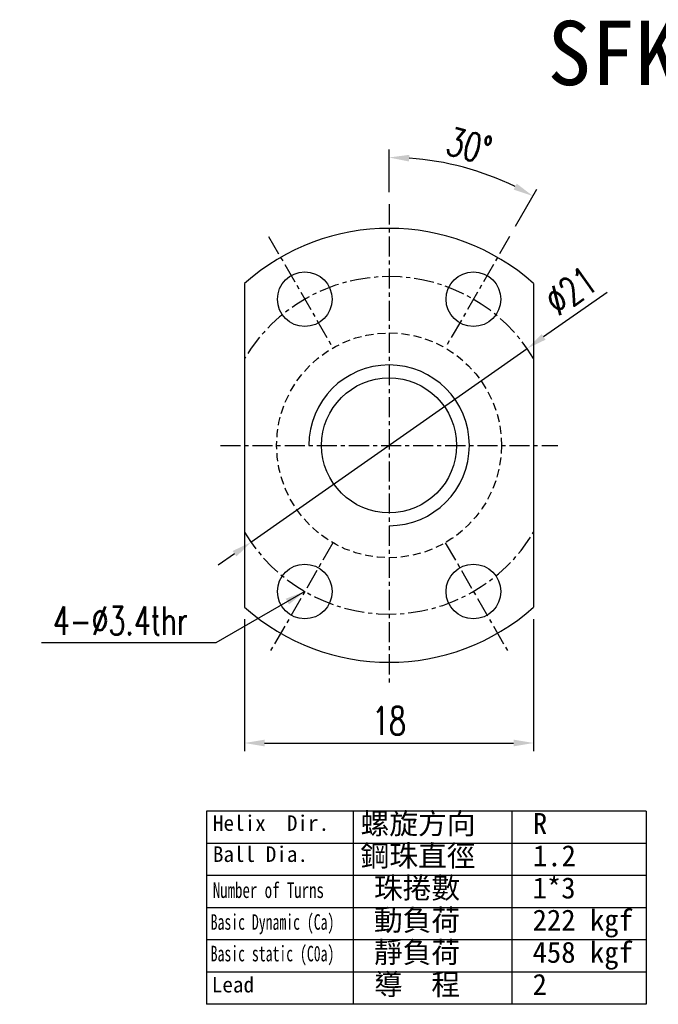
# Model space of a CAD drawing. Extents: x 24.2 to 99.3, y 22.8 to 84.
# Tile 1 of 53: x 24.2 to 63.9, y 22.8 to 84. Entities that reach past the tile are written whole.
import ezdxf

# ---------------------------------------------------------------- set-up
doc = ezdxf.new("R2010")
doc.units = 0
doc.header["$MEASUREMENT"] = 0
doc.header["$PDMODE"] = 1
for name, pattern in [('CENTER', [2, 1.25, -0.25, 0.25, -0.25]), ('CL-5', [7.1, 5, -1, 0.1, -1]), ('DASHED', [0.75, 0.5, -0.25]), ('PH-20', [23.2, 20, -1, 0.1, -1, 0.1, -1])]:
    doc.linetypes.add(name, pattern=pattern)
doc.layers.get('DEFPOINTS').update_dxf_attribs({"linetype": 'PH-20'})
for name, color, linetype in [('CL', 1, 'CL-5'), ('DIM', 4, 'CONTINUOUS'), ('HID', 2, 'DASHED'), ('OUT', 3, 'CONTINUOUS')]:
    doc.layers.add(name, color=color, linetype=linetype)
doc.styles.add('DIM-7', font='SIMPLEX.shx', dxfattribs={"width": 0.7, "bigfont": 'chineset.shx'})
doc.styles.add('T', font='kaiu.ttf')
doc.dimstyles.new('CNS', dxfattribs={"dimtxt": 3.5, "dimasz": 2.5, "dimexe": 1, "dimexo": 1.5, "dimgap": 0.09, "dimtad": 0, "dimdsep": 46, "dimtxsty": 'DIM-7', "dimcen": 0.09, "dimclrd": 1, "dimclre": 1, "dimclrt": 4, "dimadec": 0, "dimazin": 0, "dimtfac": 1, "dimtix": 1, "dimtmove": 2, "dimatfit": 3, "dimfxl": 0, "dimtvp": 0.971429, "dimtolj": 1, "dimarcsym": 0})

# ---------------------------------------------------------------- blocks, each defined once
blk = doc.blocks.new('*D0')
at = {"layer": 'DEFPOINTS', "color": 0, "linetype": 'Continuous'}
for p in [(38.182, 47.476), (56.182, 47.476), (56.182, 39.019)]:
    blk.add_point(p, dxfattribs=at)
at = {"layer": 'DIM', "linetype": 'Continuous', "lineweight": -2}
for p, q in [((38.182, 46.726), (38.182, 38.519)), ((56.182, 46.726), (56.182, 38.519)), ((39.432, 39.019), (54.932, 39.019))]:
    blk.add_line(p, q, dxfattribs=at)
at = {"layer": 'DIM', "linetype": 'Continuous'}
for points in [[(39.432, 39.227), (39.432, 38.81), (38.182, 39.019)], [(54.932, 39.227), (54.932, 38.81), (56.182, 39.019)]]:
    blk.add_solid(points, dxfattribs=at)
at = {"layer": 'DIM', "linetype": 'Continuous', "insert": (47.182, 40.394), "char_height": 1.75, "attachment_point": 5, "style": 'DIM-7'}
blk.add_mtext('\\A1;18', dxfattribs=at)
blk = doc.blocks.new('*D4')
at = {"layer": 'DEFPOINTS', "color": 0, "linetype": 'Continuous'}
for p in [(53.308, 74.369), (47.182, 72.539), (54.682, 70.529), (50.682, 63.601), (47.182, 42.539)]:
    blk.add_point(p, dxfattribs=at)
at = {"layer": 'DIM', "linetype": 'Continuous', "lineweight": -2}
for p, q in [((47.182, 73.289), (47.182, 75.949)), ((55.057, 71.179), (56.388, 73.482))]:
    blk.add_line(p, q, dxfattribs=at)
blk.add_arc((47.182, 57.539), 17.91, 63.99962, 86.00038, dxfattribs=at)
at = {"layer": 'DIM', "linetype": 'Continuous'}
for points in [[(48.424, 75.197), (48.439, 75.613), (47.182, 75.449)], [(55.132, 73.82), (54.936, 73.452), (56.138, 73.049)]]:
    blk.add_solid(points, dxfattribs=at)
at = {"layer": 'DIM', "linetype": 'Continuous', "insert": (52.174, 76.167), "char_height": 1.75, "attachment_point": 5, "rotation": 345, "style": 'DIM-7'}
blk.add_mtext('\\A1;30°', dxfattribs=at)
blk = doc.blocks.new('*D5')
at = {"layer": 'DEFPOINTS', "color": 0, "linetype": 'Continuous'}
for p in [(55.781, 63.565), (38.584, 51.512)]:
    blk.add_point(p, dxfattribs=at)
at = {"layer": 'DIM', "linetype": 'Continuous', "lineweight": -2}
for p, q in [((60.749, 67.047), (56.804, 64.283)), ((38.584, 51.512), (55.781, 63.565)), ((37.561, 50.795), (36.537, 50.077))]:
    blk.add_line(p, q, dxfattribs=at)
at = {"layer": 'DIM', "linetype": 'Continuous'}
for points in [[(56.685, 64.453), (56.924, 64.112), (55.781, 63.565)], [(37.441, 50.965), (37.68, 50.624), (38.584, 51.512)]]:
    blk.add_solid(points, dxfattribs=at)
at = {"layer": 'DIM', "linetype": 'Continuous', "insert": (58.499, 67.15), "char_height": 1.75, "attachment_point": 5, "rotation": 35.02735, "style": 'DIM-7'}
blk.add_mtext('\\A1;∅21', dxfattribs=at)

msp = doc.modelspace()

# ---------------------------------------------------------------- linework, layer by layer
at = {"layer": 'CL', "linetype": 'CENTER'}
for p, q in [((47.182, 72.539), (47.182, 42.539)), ((39.682, 70.529), (43.682, 63.601)), ((54.682, 70.529), (50.682, 63.601)), ((36.682, 57.539), (57.682, 57.539)), ((43.682, 51.476), (39.682, 44.548)), ((50.682, 51.476), (54.682, 44.548))]:
    msp.add_line(p, q, dxfattribs=at)
for start, end in [(31.00272, 148.99728), (211.00272, 328.99728)]:
    msp.add_arc((47.182, 57.539), 10.5, start, end, dxfattribs=at)
at = {"layer": 'DIM'}
for p, q in [((63.193, 34.771), (35.815, 34.771)), ((35.815, 34.771), (35.815, 22.761)), ((44.941, 34.771), (44.941, 22.761)), ((54.817, 34.771), (54.817, 22.761)), ((63.193, 34.771), (63.193, 22.761)), ((63.193, 32.769), (35.815, 32.769)), ((63.193, 30.767), (35.815, 30.767)), ((63.193, 28.766), (35.815, 28.766)), ((63.193, 26.764), (35.815, 26.764)), ((63.193, 24.763), (35.815, 24.763)), ((63.193, 22.761), (35.815, 22.761))]:
    msp.add_line(p, q, dxfattribs=at)
msp.add_arc((47.182, 57.539), 5, 270, 180, dxfattribs=at)
at = {"layer": 'HID', "linetype": 'DASHED'}
msp.add_circle((47.182, 57.539), 7, dxfattribs=at)
at = {"layer": 'OUT', "linetype": 'Continuous'}
for p, q in [((38.182, 67.601), (38.182, 47.476)), ((56.182, 67.601), (56.182, 47.476))]:
    msp.add_line(p, q, dxfattribs=at)
for centre, radius in [((41.932, 66.632), 1.7), ((52.432, 66.632), 1.7), ((47.182, 57.539), 4.2), ((41.932, 48.445), 1.7), ((52.432, 48.445), 1.7)]:
    msp.add_circle(centre, radius, dxfattribs=at)
for start, end in [(48.18969, 131.81031), (228.18969, 311.81031)]:
    msp.add_arc((47.182, 57.539), 13.5, start, end, dxfattribs=at)

# ---------------------------------------------------------------- texts
at = {"layer": 'DIM', "style": 'T'}
for s, height, p in [('Helix  Dir.', 0.96768, (36.212, 33.553)), ('螺旋方向', 1.3125, (45.405, 33.35)), ('R', 1.312, (56.134, 33.35)), ('Ball Dia.', 0.9677, (36.212, 31.62)), ('鋼珠直徑', 1.3125, (45.405, 31.348)), ('1.2', 1.3125, (56.134, 31.348)), ('珠捲數', 1.3125, (46.238, 29.347)), ('1*3', 1.3125, (56.114, 29.347)), ('動負荷', 1.3125, (46.238, 27.345)), ('222 kgf', 1.3125, (56.114, 27.345)), ('靜負荷', 1.3125, (46.238, 25.343)), ('458 kgf', 1.3125, (56.114, 25.343)), ('Lead', 0.9677, (36.143, 23.5)), ('導  程', 1.3125, (46.238, 23.342)), ('2', 1.312, (56.114, 23.342))]:
    msp.add_text(s, height=height, dxfattribs=at).set_placement(p)
for s, width, p in [('Number of Turns', 0.7, (36.212, 29.376)), ('Basic Dynamic (Ca)', 0.65, (36.074, 27.399)), ('Basic static (C0a)', 0.65, (36.074, 25.434))]:
    msp.add_text(s, height=0.96768, dxfattribs=dict(at, width=width)).set_placement(p)
at = {"layer": 'DIM', "insert": (57.044, 83.951), "char_height": 4, "width": 37.0566, "attachment_point": 1, "style": 'T'}
msp.add_mtext('SFK00802', dxfattribs=at)
at = {"layer": 'DIM', "linetype": 'Continuous', "insert": (34.651, 46.629), "char_height": 1.75, "attachment_point": 6, "style": 'DIM-7'}
msp.add_mtext('\\A1;4-%%C3.4thr', dxfattribs=at)

# ---------------------------------------------------------------- dimensions: what is measured, and where the dimension line sits
at = {"layer": 'DIM', "linetype": 'Continuous'}
dim = msp.add_angular_dim_2l(base=(53.308, 74.369), line1=((54.682, 70.529), (50.682, 63.601)), line2=((47.182, 72.539), (47.182, 42.539)), dimstyle='CNS', override={"dimscale": 0.5, "dimgap": 1, "dimtad": 1, "dimclrd": 256, "dimclre": 256, "dimclrt": 256, "dimtp": -0.006, "dimtm": 0.017, "dimtfac": 0.6, "dimtdec": 3, "dimtmove": 1}, dxfattribs=at)
dim.commit()
dim.dimension.update_dxf_attribs({"geometry": '*D4', "text_midpoint": (52.174, 76.167)})
dim = msp.add_diameter_dim_2p(p1=(38.584, 51.512), p2=(55.781, 63.565), dimstyle='CNS', override={"dimscale": 0.5, "dimgap": 1, "dimtad": 1, "dimclrd": 256, "dimclre": 256, "dimclrt": 256, "dimtp": -0.006, "dimtm": 0.017, "dimtfac": 0.6, "dimtdec": 3, "dimtmove": 1}, dxfattribs=at)
dim.commit()
dim.dimension.update_dxf_attribs({"geometry": '*D5', "text_midpoint": (59.288, 66.024)})
dim = msp.add_linear_dim(base=(56.182, 39.019), p1=(38.182, 47.476), p2=(56.182, 47.476), dimstyle='CNS', override={"dimscale": 0.5, "dimgap": 1, "dimtad": 1, "dimclrd": 256, "dimclre": 256, "dimclrt": 256, "dimtp": -0.006, "dimtm": 0.017, "dimtfac": 0.6, "dimtdec": 3, "dimtmove": 1}, dxfattribs=at)
dim.commit()
dim.dimension.update_dxf_attribs({"geometry": '*D0', "text_midpoint": (47.182, 40.394)})

# ---------------------------------------------------------------- leaders
at = {"layer": 'DIM', "linetype": 'Continuous', "annotation_type": 0, "has_hookline": 1, "hookline_direction": 1, "text_width": 9.1}
msp.add_leader([(41.932, 48.445), (36.401, 45.254), (35.151, 45.254)], dimstyle='CNS', override={"dimscale": 0.5, "dimgap": 1, "dimtad": 1, "dimclrd": 256, "dimclre": 256, "dimclrt": 256, "dimtp": -0.006, "dimtm": 0.017, "dimtfac": 0.6, "dimtdec": 3, "dimtmove": 1}, dxfattribs=at)

doc.saveas('drawing.dxf')
